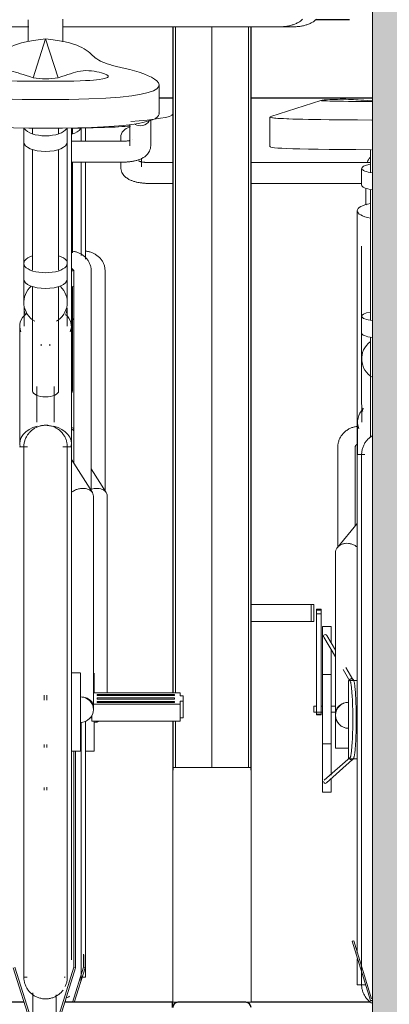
# Model space of a CAD drawing. Extents: x 50445 to 145605, y -10968 to 41989.
# Tile 199 of 256: x 96022 to 96447, y -1765 to -633. Entities that reach past the tile are written whole.
import ezdxf

# ---------------------------------------------------------------- set-up
doc = ezdxf.new("R2010")
doc.units = 0
doc.header["$LTSCALE"] = 414.30304
doc.header["$MEASUREMENT"] = 0
doc.linetypes.add('gestippeld_2_', pattern=[6.35, 3.175, -3.175])
doc.linetypes.add('hartlijn-fijn', pattern=[6, 4, -1, 0, -1])
for name, color, linetype, lineweight in [('A-EQPM', 6, 'CONTINUOUS', 18), ('A-GENM', 6, 'CONTINUOUS', 18), ('S-BEAM', 4, 'CONTINUOUS', 18), ('S-COLS', 6, 'CONTINUOUS', 18), ('S-COLS-HIDN', 5, 'gestippeld_2_', 18)]:
    doc.layers.add(name, color=color, linetype=linetype, lineweight=lineweight)

# ---------------------------------------------------------------- blocks, each defined once
blk = doc.blocks.new('42_KA leemstuc betonkolomafwerking - Type-V74-plotview doorsnede C C  -  1 op 100')
at = {"layer": 'A-GENM'}
h = blk.add_hatch(color=256, dxfattribs=at)
h.paths.add_polyline_path([(15248.7, -2480), (15802.7, -2480), (15802.7, -1463.7), (15783, -1462.6), (15779.8, -1461.4), (15766.3, -1452.9), (15764.4, -1450.6), (15763.6, -1444.9), (15762.8, -1434.1), (15763.2, -1407.8), (15766.3, -1402.8), (15771.7, -1399.9), (15777.9, -1399.9), (15783.3, -1402.8), (15786.4, -1407.8), (15786.8, -1410.7), (15786.8, -1439), (15794.8, -1439.8), (15802.7, -1439.8), (15802.7, -332.8), (15783, -331.7), (15779.8, -330.5), (15766.3, -322), (15764.4, -319.7), (15763.6, -314), (15762.8, -298.2), (15763.2, -276.9), (15766.3, -271.9), (15771.7, -268.9), (15777.9, -268.9), (15783.3, -271.9), (15786.4, -276.9), (15786.8, -279.8), (15786.8, -308.1), (15794.8, -308.9), (15802.7, -308.9), (15802.7, 530), (15248.7, 530), (15248.7, -2444.3)], flags=0)
h.paths.add_polyline_path([(15778.4, -1435.8), (15780.8, -1435.2), (15778.3, -1435.2)], flags=0)
h.paths.add_polyline_path([(15778.4, -304.9), (15780.8, -304.3), (15778.3, -304.3)], flags=0)
blk.add_line((15248.7, 530), (15248.7, -2480), dxfattribs=at)
blk = doc.blocks.new('97_KA_gestapelde fietsenstalling 8 fietsen 1600x1900 - Type-V118-plotview doorsnede C C  -  1 op 100')
at = {"layer": 'A-EQPM'}
for p, q in [((15142.6, -1308.1), (15158.5, -1308.1)), ((15189, -1392.8), (15131.6, -1411.4)), ((15130.6, -1412), (15130.6, -1446.1)), ((14903.5, -1431.2), (14903.5, -1424.7)), ((14913.5, -1440), (14913.5, -1424.6)), ((14918.5, -1440), (14918.5, -1424.5)), ((14918.5, -1440), (14918.5, -1424.5)), ((14959.1, -1435.2), (14959.1, -1440)), ((14983.1, -1469.4), (14983.1, -1459.3)), ((15246.1, -1449.5), (15246.1, -1475.7)), ((14903.5, -1568.2), (14903.5, -1463.7)), ((14913.5, -1571.1), (14913.5, -1463.7)), ((14918.5, -1575.3), (14918.5, -1463.7)), ((14959.1, -1463.7), (14959.1, -1469.4)), ((15019.1, -1464.3), (14991.1, -1464.3)), ((15246.1, -1464.3), (15108.9, -1464.3)), ((15236.1, -1471), (15236.1, -1490.4)), ((14991.1, -1488.3), (15019.1, -1488.3)), ((15108.9, -1488.3), (15236.1, -1488.3)), ((15246.1, -1495.1), (15246.1, -1645.3)), ((15241.6, -1511.9), (15241.1, -1513.1)), ((15231.1, -1519.8), (15231.1, -1622)), ((15236.1, -1560.5), (15236.1, -1641)), ((14903.5, -1588.1), (14903.5, -1586.3)), ((14941, -1841.9), (14941, -1588.9)), ((15231.1, -1589.3), (15231.1, -1800.1)), ((14903.5, -1727.1), (14903.5, -1606.8)), ((15236.1, -1641), (15236.1, -1660.4)), ((15236.1, -1660.4), (15236.1, -1690)), ((15246.1, -1665.1), (15246.1, -1780.6)), ((15236.1, -1690), (15236.1, -1741.9)), ((15236.1, -1734.4), (15236.1, -1741.9)), ((15236.4, -1747.8), (15236.4, -1763)), ((15231.4, -1763), (15231.4, -1800.1)), ((15208.6, -1791.8), (15208.6, -1906.7)), ((15228.6, -1882.2), (15228.6, -1791.8)), ((15239.8, -1800.1), (15231.1, -1800.1)), ((15231.1, -2104.9), (15231.1, -1800.1)), ((14942.4, -1843.9), (14925.1, -1816.4)), ((14943.5, -2074), (14943.5, -1847.8)), ((15231.1, -1879.2), (15208.5, -1906.8)), ((15206.1, -1913.3), (15206.1, -2097.8)), ((15108.9, -1972.4), (15177.9, -1972.4)), ((15177.9, -1972.4), (15181.1, -1972.4)), ((15177.9, -1992.1), (15177.9, -1972.4)), ((15181.1, -1972.4), (15181.1, -1992.1)), ((15189.5, -1977.7), (15184.3, -1977.7)), ((15184.3, -1978), (15184.3, -1977.7)), ((15184.3, -1977.7), (15184.3, -1979)), ((15184.3, -1978.5), (15184.3, -1978)), ((15184.3, -1979.3), (15184.3, -1978.5)), ((15189.5, -1978.5), (15184.3, -1978.5)), ((15184.3, -1979), (15189.5, -1979)), ((15184.3, -1983.3), (15184.3, -1979.3)), ((15189.5, -1979), (15189.5, -1977.7)), ((15189.5, -1977.7), (15189.5, -1978)), ((15189.5, -1978), (15189.5, -1978.5)), ((15189.5, -1978.5), (15189.5, -1979.3)), ((15189.5, -1979.3), (15189.5, -1983.3)), ((15177.9, -1992.1), (15108.9, -1992.1)), ((15181.1, -1992.1), (15177.9, -1992.1)), ((15184.3, -2098.5), (15184.3, -1983.3)), ((15189.5, -1983.3), (15184.3, -1983.3)), ((15189.5, -1983.3), (15189.5, -2098.5)), ((15201.1, -1997.7), (15191.1, -1997.7)), ((15191.1, -2092.9), (15191.1, -1997.7)), ((15201.1, -1997.7), (15201.1, -2016)), ((15192.6, -2010.1), (15206.1, -2032.8)), ((15206.1, -2025), (15196.1, -2008)), ((15201.1, -2024), (15201.1, -2092.9)), ((15214.7, -2047.3), (15222.7, -2060.8)), ((15226.1, -2058.8), (15218, -2045.1)), ((14928.5, -2051.3), (14928.5, -2073.9)), ((15201.1, -2052.9), (15191.1, -2052.9)), ((15231.1, -2059.9), (15221.1, -2059.9)), ((15221.1, -2104.9), (15221.1, -2059.9)), ((14943.5, -2074), (14943.5, -2066.8)), ((15184.3, -2089.5), (15181.1, -2089.5)), ((15181.1, -2092.9), (15181.1, -2089.5)), ((15181.1, -2096.3), (15181.1, -2092.9)), ((15191.1, -2089.5), (15189.5, -2089.5)), ((15191.1, -2188.2), (15191.1, -2092.9)), ((15206.1, -2089.5), (15201.1, -2089.5)), ((15201.1, -2092.9), (15201.1, -2168.7)), ((15181.1, -2096.3), (15191.1, -2096.3)), ((15184.3, -2098.5), (15184.3, -2099.3)), ((15184.3, -2099.3), (15184.3, -2098.5)), ((15189.5, -2098.5), (15184.3, -2098.5)), ((15184.3, -2099.3), (15189.5, -2099.3)), ((15189.5, -2098.5), (15189.5, -2099.3)), ((15189.5, -2099.3), (15189.5, -2098.5)), ((15201.1, -2096.3), (15206.1, -2096.3)), ((15206.1, -2137.9), (15206.1, -2097.9)), ((15221.1, -2149.9), (15221.1, -2104.9)), ((15231.1, -2373.4), (15231.1, -2104.9)), ((14918.5, -2106.6), (14918.5, -2159.6)), ((14928.5, -2106.5), (14928.5, -2141.2)), ((15191.1, -2132.9), (15201.1, -2132.9)), ((15206.1, -2137.9), (15221.1, -2137.9)), ((14918.5, -2141.2), (14928.5, -2141.2)), ((15223.1, -2147.9), (15193, -2174.7)), ((15195.7, -2177.7), (15225.7, -2150.9)), ((15221.1, -2149.9), (15231.1, -2149.9)), ((14918.5, -2159.6), (14918.5, -2401)), ((15201.1, -2172.9), (15201.1, -2188.2)), ((15191.1, -2188.2), (15201.1, -2188.2)), ((15227.1, -2359.1), (15225.2, -2359.6)), ((15225.2, -2359.6), (15246.1, -2428)), ((15247.6, -2426), (15227.1, -2359.1)), ((14916.2, -2374.8), (14916.2, -2389.6)), ((14918.1, -2375.2), (14918.1, -2390.2)), ((15231.1, -2409.7), (15231.1, -2380)), ((14916.2, -2389.6), (14903.5, -2430.2)), ((14905.6, -2430.2), (14918.1, -2390.2)), ((14918.1, -2390.2), (14916.2, -2389.6)), ((14914.7, -2401), (14918.5, -2401)), ((15231.1, -2409.7), (15240.5, -2409.7)), ((14895.7, -2427), (14895.7, -2430.2)), ((15246.1, -2428), (15248.7, -2428))]:
    blk.add_line(p, q, dxfattribs=at)
at = {"layer": 'A-EQPM', "flags": 128}
for points in [[(15184, -1299.6), (15183.2, -1300.3), (15182.4, -1301), (15181.5, -1301.7), (15180.6, -1302.3), (15179.7, -1302.8), (15178.8, -1303.3), (15177.9, -1303.8), (15177, -1304.3), (15176.1, -1304.7), (15175.1, -1305.1), (15174.1, -1305.5), (15173.2, -1305.8), (15172.2, -1306.1), (15171.2, -1306.4), (15170.2, -1306.7), (15169.2, -1307), (15168.2, -1307.2), (15167.1, -1307.4), (15166.1, -1307.6), (15165.1, -1307.7), (15164, -1307.8), (15163, -1307.9), (15161.9, -1308), (15160.9, -1308.1), (15159.8, -1308.1), (15158.8, -1308.1), (15158.5, -1308.1)], [(14959.1, -1469.4), (14959.2, -1471.1), (14959.5, -1472.7), (14959.9, -1474.2), (14960.5, -1475.6), (14961.2, -1476.9), (14961.9, -1478), (14962.7, -1479), (14963.5, -1479.9), (14964.3, -1480.7), (14965.1, -1481.4), (14966, -1482), (14966.8, -1482.6), (14967.6, -1483.1), (14968.4, -1483.6), (14969.2, -1484), (14970.1, -1484.4), (14970.9, -1484.8), (14971.7, -1485.1), (14972.5, -1485.4), (14973.4, -1485.7), (14974.2, -1486), (14975.1, -1486.2), (14976, -1486.5), (14976.8, -1486.7), (14977.7, -1486.9), (14978.6, -1487.1), (14979.5, -1487.3), (14980.4, -1487.4), (14981.3, -1487.6), (14982.3, -1487.7), (14983.2, -1487.8), (14984.1, -1487.9), (14985.1, -1488), (14986, -1488.1), (14987, -1488.1), (14988, -1488.2), (14988.9, -1488.2), (14989.9, -1488.3), (14990.8, -1488.3), (14991.1, -1488.3)], [(14979.9, -1462.5), (14979.9, -1462.5), (14980, -1462.6), (14980.1, -1462.6), (14980.3, -1462.7), (14980.5, -1462.8), (14980.8, -1462.9), (14981.1, -1463), (14981.4, -1463.1), (14981.8, -1463.2), (14982.2, -1463.3), (14982.6, -1463.4), (14983.1, -1463.5), (14983.5, -1463.6), (14984, -1463.7), (14984.6, -1463.8), (14985.1, -1463.9), (14985.7, -1463.9), (14986.2, -1464), (14986.8, -1464.1), (14987.4, -1464.1), (14988.1, -1464.2), (14988.7, -1464.2), (14989.3, -1464.2), (14989.9, -1464.3), (14990.6, -1464.3), (14991.1, -1464.3)], [(15241.1, -1494.6), (15241.1, -1495.7), (15241.1, -1496.8), (15241.1, -1497.9), (15241.1, -1499), (15241.1, -1500.2), (15241.1, -1501.3), (15241.1, -1502.5), (15241.1, -1503.6), (15241.1, -1504.8), (15241.1, -1506), (15241.1, -1507.1), (15241.1, -1508.3), (15241.1, -1509.4), (15241.1, -1510.6), (15241.1, -1511.7), (15241.1, -1512.8)], [(14913.5, -1568.9), (14913.5, -1568.4), (14913.5, -1568.4)], [(14941, -1588.9), (14941, -1587.9), (14940.9, -1586.9), (14940.8, -1585.9), (14940.6, -1585), (14940.4, -1584), (14940.2, -1583.1), (14939.9, -1582.1), (14939.6, -1581.2), (14939.2, -1580.3), (14938.8, -1579.4), (14938.3, -1578.6), (14937.9, -1577.7), (14937.3, -1576.9), (14936.8, -1576.1), (14936.2, -1575.4), (14935.6, -1574.6), (14934.9, -1573.9), (14934.3, -1573.2), (14933.6, -1572.6), (14932.8, -1572), (14932.1, -1571.4), (14931.3, -1570.8), (14930.6, -1570.3), (14929.7, -1569.8), (14928.9, -1569.3), (14928.1, -1568.8), (14927.2, -1568.4), (14926.4, -1568.1), (14925.5, -1567.7), (14924.6, -1567.4), (14923.7, -1567.1), (14922.8, -1566.9), (14921.9, -1566.6), (14920.9, -1566.5), (14920, -1566.3), (14919.1, -1566.2), (14918.1, -1566.1)], [(14902.4, -1770.6), (14903.2, -1771.2), (14904, -1771.8), (14904.8, -1772.4)], [(15230.7, -1767.8), (15229.7, -1767.9), (15228.7, -1768.1), (15227.8, -1768.3), (15226.8, -1768.5), (15225.9, -1768.8), (15225, -1769.1), (15224, -1769.5), (15223.1, -1769.8), (15222.3, -1770.3), (15221.4, -1770.7), (15220.5, -1771.2), (15219.7, -1771.7), (15218.9, -1772.3), (15218.1, -1772.8), (15217.3, -1773.5), (15216.6, -1774.1), (15215.9, -1774.8), (15215.2, -1775.5), (15214.5, -1776.2), (15213.9, -1776.9), (15213.3, -1777.7), (15212.7, -1778.5), (15212.2, -1779.4), (15211.7, -1780.2), (15211.2, -1781.1), (15210.8, -1782), (15210.4, -1782.9), (15210, -1783.8), (15209.7, -1784.7), (15209.4, -1785.7), (15209.2, -1786.6), (15209, -1787.6), (15208.8, -1788.6), (15208.7, -1789.6), (15208.6, -1790.6), (15208.6, -1791.5), (15208.6, -1791.8)], [(15228.6, -1791.8), (15228.6, -1791.7), (15228.6, -1791.5), (15228.6, -1791.4), (15228.7, -1791.2), (15228.7, -1791.1), (15228.7, -1790.9), (15228.8, -1790.8), (15228.8, -1790.7), (15228.9, -1790.5), (15228.9, -1790.4), (15229, -1790.2), (15229.1, -1790.1), (15229.1, -1789.9), (15229.2, -1789.8), (15229.3, -1789.7), (15229.4, -1789.5), (15229.5, -1789.4), (15229.7, -1789.3), (15229.8, -1789.1), (15229.9, -1789), (15230.1, -1788.9), (15230.2, -1788.8), (15230.4, -1788.6), (15230.5, -1788.5), (15230.7, -1788.4), (15230.9, -1788.3), (15231, -1788.2)], [(15236.1, -1800.1), (15236.1, -1799.1), (15236.2, -1798.1), (15236.3, -1797.1), (15236.4, -1796.1), (15236.6, -1795.1), (15236.8, -1794.2), (15237.1, -1793.2), (15237.4, -1792.2), (15237.7, -1791.3), (15238.1, -1790.4), (15238.5, -1789.4), (15238.9, -1788.6), (15239.4, -1787.7), (15239.9, -1786.8), (15240.5, -1786), (15241, -1785.2), (15241.7, -1784.4), (15242.3, -1783.6), (15243, -1782.9), (15243.7, -1782.2), (15244.4, -1781.5), (15245.2, -1780.8), (15246, -1780.2), (15246.8, -1779.6), (15247.6, -1779.1), (15248.4, -1778.5)], [(15236.1, -1806.8), (15236.1, -1804.5), (15236.1, -1802.7), (15236.1, -1801.4), (15236.1, -1800.5), (15236.1, -1800.1), (15236.1, -1800.1)], [(15236.1, -1800.1), (15236.1, -1800.3), (15236.1, -1801.1), (15236.1, -1802.3), (15236.1, -1804), (15236.1, -1806.2), (15236.1, -1808.8), (15236.1, -1812), (15236.1, -1815.6), (15236.1, -1819.6), (15236.1, -1824.2), (15236.1, -1829.1), (15236.1, -1834.5), (15236.1, -1840.4), (15236.1, -1846.7), (15236.1, -1853.3), (15236.1, -1860.4), (15236.1, -1867.9), (15236.1, -1875.7), (15236.1, -1884), (15236.1, -1892.5), (15236.1, -1901.5), (15236.1, -1910.7), (15236.1, -1920.2), (15236.1, -1930.1), (15236.1, -1940.2), (15236.1, -1950.6), (15236.1, -1961.2), (15236.1, -1972.1), (15236.1, -1983.2), (15236.1, -1994.5), (15236.1, -2005.9), (15236.1, -2017.5), (15236.1, -2029.3), (15236.1, -2041.1), (15236.1, -2053.1), (15236.1, -2065.1), (15236.1, -2077.3), (15236.1, -2089.4), (15236.1, -2101.6), (15236.1, -2104.9)], [(15236.1, -1800.5), (15236.1, -1800.1), (15236.1, -1800.1)], [(15224.4, -2151.4), (15225.4, -2151.1), (15226.1, -2150.6), (15226.5, -2150.1), (15226.8, -2149.7), (15227, -2149.2), (15227.1, -2148.7), (15227.3, -2148.2), (15227.4, -2147.6), (15227.6, -2146.9), (15227.7, -2146.2), (15227.9, -2145.4), (15228, -2144.6), (15228.1, -2143.7), (15228.2, -2142.8), (15228.4, -2141.8), (15228.5, -2140.7), (15228.6, -2139.6), (15228.7, -2138.4), (15228.8, -2137.2), (15228.9, -2135.9), (15229, -2134.6), (15229.1, -2133.3), (15229.2, -2131.8), (15229.3, -2130.4), (15229.4, -2128.9), (15229.4, -2127.4), (15229.5, -2125.8), (15229.6, -2124.2), (15229.6, -2122.5), (15229.7, -2120.9), (15229.7, -2119.2), (15229.8, -2117.5), (15229.8, -2115.7), (15229.8, -2114), (15229.9, -2112.2), (15229.9, -2110.4), (15229.9, -2108.7), (15229.9, -2106.9), (15229.9, -2105.1), (15229.9, -2103.3), (15229.9, -2101.5), (15229.9, -2099.7), (15229.9, -2097.9), (15229.8, -2096.1), (15229.8, -2094.4), (15229.8, -2092.6), (15229.7, -2090.9), (15229.7, -2089.2), (15229.6, -2087.5), (15229.6, -2085.9), (15229.5, -2084.2), (15229.5, -2082.7), (15229.4, -2081.1), (15229.3, -2079.6), (15229.2, -2078.1), (15229.1, -2076.7), (15229.1, -2075.3), (15229, -2073.9), (15228.9, -2072.6), (15228.8, -2071.4), (15228.7, -2070.2), (15228.5, -2069), (15228.4, -2067.9), (15228.3, -2066.9), (15228.2, -2065.9), (15228.1, -2065), (15227.9, -2064.2), (15227.8, -2063.4), (15227.7, -2062.6), (15227.5, -2061.9), (15227.4, -2061.3), (15227.2, -2060.7), (15227.1, -2060.2), (15226.9, -2059.7), (15226.6, -2059.3), (15226.3, -2058.8), (15225.8, -2058.3), (15225, -2057.9), (15224.5, -2057.8)], [(15223.1, -2061.2), (15223.2, -2061.3), (15223.3, -2061.5), (15223.4, -2061.8), (15223.5, -2062.2), (15223.6, -2062.7), (15223.7, -2063.2), (15223.8, -2063.9), (15224, -2064.6), (15224.1, -2065.4), (15224.2, -2066.2), (15224.3, -2067.1), (15224.4, -2068.1), (15224.5, -2069.1), (15224.6, -2070.2), (15224.7, -2071.4), (15224.9, -2072.6), (15224.9, -2073.9), (15225, -2075.2), (15225.1, -2076.5), (15225.2, -2077.9), (15225.3, -2079.4), (15225.4, -2080.9), (15225.4, -2082.4), (15225.5, -2084), (15225.6, -2085.6), (15225.6, -2087.2), (15225.7, -2088.9), (15225.7, -2090.5), (15225.8, -2092.2), (15225.8, -2094), (15225.8, -2095.7), (15225.9, -2097.5), (15225.9, -2099.2), (15225.9, -2101), (15225.9, -2102.8), (15225.9, -2104.6), (15225.9, -2106.4), (15225.9, -2108.1), (15225.9, -2109.9), (15225.9, -2111.7), (15225.8, -2113.4), (15225.8, -2115.2), (15225.8, -2116.9), (15225.7, -2118.6), (15225.7, -2120.3), (15225.6, -2122), (15225.6, -2123.6), (15225.5, -2125.2), (15225.4, -2126.8), (15225.4, -2128.3), (15225.3, -2129.8), (15225.2, -2131.2), (15225.1, -2132.6), (15225, -2134), (15224.9, -2135.3), (15224.9, -2136.6), (15224.7, -2137.8), (15224.6, -2138.9), (15224.5, -2140), (15224.4, -2141.1), (15224.3, -2142), (15224.2, -2143), (15224.1, -2143.8), (15224, -2144.6), (15223.8, -2145.3), (15223.7, -2145.9), (15223.6, -2146.5), (15223.5, -2147), (15223.4, -2147.4), (15223.3, -2147.7), (15223.2, -2147.9), (15223.1, -2148)], [(15236.1, -2104.9), (15236.1, -2117.1), (15236.1, -2129.3), (15236.1, -2141.4), (15236.1, -2153.5), (15236.1, -2165.5), (15236.1, -2177.4), (15236.1, -2189.1), (15236.1, -2200.8), (15236.1, -2212.3), (15236.1, -2223.6), (15236.1, -2234.7), (15236.1, -2245.7), (15236.1, -2256.4), (15236.1, -2266.8), (15236.1, -2277), (15236.1, -2286.9), (15236.1, -2296.6), (15236.1, -2305.9), (15236.1, -2314.9), (15236.1, -2323.6), (15236.1, -2331.9), (15236.1, -2339.8), (15236.1, -2347.4), (15236.1, -2354.6), (15236.1, -2361.4), (15236.1, -2367.8), (15236.1, -2373.7), (15236.1, -2379.3), (15236.1, -2384.4), (15236.1, -2389), (15236.1, -2393.2), (15236.1, -2396.9), (15236.1, -2400.2), (15236.1, -2403), (15236.1, -2405.3), (15236.1, -2407.1), (15236.1, -2408.5), (15236.1, -2409.3), (15236.1, -2409.7), (15236.1, -2409.7)], [(14913.5, -2159.6), (14913.5, -2147.6), (14913.5, -2135.6), (14913.5, -2123.4), (14913.5, -2111.3), (14913.5, -2107.9)], [(14913.5, -2401), (14913.5, -2400.8), (14913.5, -2400.1), (14913.5, -2398.8), (14913.5, -2397.1), (14913.5, -2395), (14913.5, -2392.3), (14913.5, -2389.2), (14913.5, -2385.6), (14913.5, -2381.5), (14913.5, -2377), (14913.5, -2372), (14913.5, -2366.6), (14913.5, -2360.7), (14913.5, -2354.5), (14913.5, -2347.8), (14913.5, -2340.7), (14913.5, -2333.2), (14913.5, -2325.4), (14913.5, -2317.2), (14913.5, -2308.6), (14913.5, -2299.7), (14913.5, -2290.4), (14913.5, -2280.9), (14913.5, -2271), (14913.5, -2260.9), (14913.5, -2250.5), (14913.5, -2239.9), (14913.5, -2229), (14913.5, -2217.9), (14913.5, -2206.7), (14913.5, -2195.2), (14913.5, -2183.6), (14913.5, -2171.9), (14913.5, -2160), (14913.5, -2159.6)], [(14913.5, -2399.5), (14913.5, -2400.5), (14913.5, -2401), (14913.5, -2401)], [(14913.5, -2401), (14913.5, -2402), (14913.4, -2403), (14913.3, -2404), (14913.2, -2405), (14913, -2406), (14912.8, -2407)], [(15236.1, -2409.7), (15236.1, -2409.5), (15236.1, -2408.7), (15236.1, -2407.5), (15236.1, -2405.8), (15236.1, -2403.6)], [(15236.1, -2409.3), (15236.1, -2409.7), (15236.1, -2409.7)], [(15248.9, -2431.5), (15248.1, -2431), (15247.2, -2430.5), (15246.4, -2429.9), (15245.6, -2429.3), (15244.8, -2428.7), (15244.1, -2428), (15243.4, -2427.3), (15242.7, -2426.6), (15242, -2425.8), (15241.4, -2425.1), (15240.8, -2424.3), (15240.2, -2423.4), (15239.7, -2422.6), (15239.2, -2421.7), (15238.7, -2420.8), (15238.3, -2419.9), (15237.9, -2419), (15237.5, -2418.1), (15237.2, -2417.1), (15237, -2416.2), (15236.7, -2415.2), (15236.5, -2414.2), (15236.4, -2413.2), (15236.2, -2412.2), (15236.1, -2411.2), (15236.1, -2410.2), (15236.1, -2409.7)], [(15247.2, -2430.5), (15246.4, -2429.9), (15245.6, -2429.3), (15244.8, -2428.7), (15244.1, -2428), (15243.4, -2427.3), (15242.7, -2426.6), (15242, -2425.8), (15241.4, -2425.1), (15240.8, -2424.3), (15240.2, -2423.4), (15239.7, -2422.6), (15239.2, -2421.7), (15238.7, -2420.8), (15238.3, -2419.9), (15237.9, -2419), (15237.5, -2418.1), (15237.2, -2417.1), (15237, -2416.2), (15236.7, -2415.2), (15236.5, -2414.2), (15236.4, -2413.2), (15236.2, -2412.2), (15236.1, -2411.2)], [(14900.3, -2423.1), (14899.4, -2423.5), (14898.5, -2424), (14897.6, -2424.3), (14896.6, -2424.7)]]:
    blk.add_lwpolyline(points, dxfattribs=at)
at = {"layer": 'A-EQPM'}
for centre, radius, start, end in [((14888.5, -1625.1), 25, 304.7309, 311.9735), ((15221.1, -2099.9), 15, 90, 180), ((15221.1, -2099.9), 15, 180, 270)]:
    blk.add_arc(centre, radius, start, end, dxfattribs=at)
for centre, major_axis, ratio, start_param, end_param in [((14888.5, -1422.7), (25, 0), 0.434214, 5.318558, 6.021386), ((14971.1, -1435.2), (12, 0), 0.939693, 1.703174, 3.141593), ((15261.1, -1470.6), (20, 0), 0.931915, 2.426856, 2.797325), ((15261.1, -1471), (25, 0), 0.237436, 2.220803, 4.18879), ((15261.1, -1490.4), (25, 0), 0.237436, 3.141593, 4.18879), ((15261.1, -1519.8), (30, 0), 0.320127, 2.094395, 4.18879), ((14888.5, -1580.2), (25, 0), 0.434214, 5.318558, 5.432434), ((14888.5, -1598.3), (25, 0), 0.434214, 5.318558, 5.444966), ((15261.1, -1641), (25, 0), 0.237436, 2.219192, 4.18879), ((15261.1, -1660.4), (25, 0), 0.237436, 3.141593, 4.18879), ((15261.1, -1690), (25, 0), 0.978148, 2.220803, 4.18879), ((14888.5, -1727.1), (15, 0), 0.442871, 5.998049, 6.283185), ((15261.1, -1763), (29.7, 0), 0.838671, 2.452801, 3.455752), ((15261.1, -1747.8), (24.7, 0), 0.838671, 3.05396, 3.278335), ((14888.5, -1787.4), (29.7, 0), 0.707107, 0.9589, 1.061307), ((15194.3, -2009), (1.72, 1.02), 0.988284, 1.030886, 2.863482), ((15194.3, -2009), (1.72, 1.02), 0.988284, 6.266874, 7.314071), ((15221.1, -2097.8), (15, 0), 0.848048, 2.094395, 3.141593), ((15221.1, -2097.8), (15, 0), 0.848048, 1.653289, 2.063528), ((14928.5, -2093.4), (15, 0), 0.978148, 4.712389, 5.171754), ((15224.4, -2149.4), (0, 2), 0.996917, 1.832596, 2.879793), ((15224.4, -2149.4), (0, 2), 0.996917, 3.665191, 4.45059), ((15194.3, -2176.2), (-1.33, 1.49), 0.994489, 0.84558, 2.416376), ((15194.3, -2176.2), (-1.33, 1.49), 0.994489, 2.416376, 2.939975), ((15194.3, -2176.2), (-1.33, 1.49), 0.994489, 3.141593, 3.201774)]:
    blk.add_ellipse(centre, major_axis=major_axis, ratio=ratio, start_param=start_param, end_param=end_param, dxfattribs=at)
for points, knots in [([(15246.6, -1393.2), (15234.8, -1392.6), (15222, -1391.1), (15195.1, -1392), (15185.6, -1393), (15197.3, -1393.7), (15217.5, -1394), (15248, -1394)], [0, 0, 0, 0, 0.0854061, 0.1773603, 0.2542553, 0.3207509, 0.3957861, 0.3957861, 0.3957861, 0.3957861]), ([(15237.3, -1750.1), (15237.2, -1749.7), (15236.8, -1748.1), (15236.2, -1745.4), (15236.1, -1743.1), (15236.1, -1741.9)], [0.40033552, 0.40033552, 0.40033552, 0.40033552, 0.41666667, 0.45833333, 0.5, 0.5, 0.5, 0.5]), ([(14943.5, -1847.8), (14943.5, -1845.9), (14942.1, -1842.4), (14937.3, -1839.6), (14932.4, -1838.9), (14928.7, -1839.1), (14926.2, -1839.6), (14925.1, -1840)], [0, 0, 0, 0, 0.1666667, 0.3333333, 0.4166667, 0.5, 0.5722726, 0.5722726, 0.5722726, 0.5722726]), ([(15231.2, -1906.7), (15230.4, -1906), (15228.5, -1904.6), (15225, -1903), (15221.1, -1902.1), (15217.2, -1902.1), (15213.5, -1903), (15210.4, -1904.7), (15208, -1907.1), (15206.4, -1910), (15206.1, -1912.2), (15206.1, -1913.3)], [0.2662718, 0.2662718, 0.2662718, 0.2662718, 0.3333333, 0.4166667, 0.5, 0.5833333, 0.6666667, 0.75, 0.8333333, 0.9166667, 1, 1, 1, 1]), ([(15206.8, -2104.6), (15207.2, -2105.6), (15208.1, -2107.7), (15209.6, -2109.6), (15210.5, -2110.5)], [0.1006356, 0.1006356, 0.1006356, 0.1006356, 0.1666667, 0.25, 0.25, 0.25, 0.25])]:
    blk.add_open_spline(points, degree=3, knots=knots, dxfattribs=at)
for points in [[(15248.7, -1393.3), (15248, -1393.3), (15247.3, -1393.2), (15246.6, -1393.2)], [(15019, -1408.5), (15018.7, -1412.4), (14997.2, -1414.9), (14970.8, -1417.1)], [(15131.2, -1411.6), (15126.8, -1413.3), (15153.2, -1415.1), (15248.5, -1415.4)], [(15247.6, -1415.4), (15146.4, -1415.2), (15127, -1413.3), (15131.4, -1411.6)], [(14970.2, -1422.3), (14953.6, -1423.7), (14930, -1424.4), (14903, -1424.7)], [(15247.6, -1449.5), (15146.4, -1449.3), (15127, -1447.4), (15131.4, -1445.7)], [(15222.4, -2060.1), (15222.4, -2059.9), (15222.4, -2059.4), (15222.6, -2058.8), (15223.1, -2058.2), (15223.7, -2057.9), (15224.2, -2057.8), (15224.4, -2057.8)], [(15224.4, -2057.8), (15224.6, -2057.8), (15225.1, -2057.9), (15225.7, -2058.2), (15226.2, -2058.8), (15226.4, -2059.4), (15226.4, -2059.9), (15226.4, -2060.1)], [(15215.4, -2086), (15215, -2086.2), (15214.6, -2086.4), (15214.2, -2086.6)], [(15213.6, -2112.9), (15214.7, -2113.5), (15217.2, -2114.6), (15219.8, -2114.9), (15221.1, -2114.9)]]:
    blk.add_open_spline(points, degree=3, dxfattribs=at)
at = {"layer": 'S-BEAM', "lineweight": 25}
for p, q in [((15222.2, -1300), (15183.4, -1300)), ((15108.9, -1390), (15248.7, -1390)), ((15247.1, -2430), (15108.9, -2430))]:
    blk.add_line(p, q, dxfattribs=at)
blk = doc.blocks.new('97_KA_gestapelde fietsenstalling 16 fietsen 1600x2900 - Type-V122-plotview doorsnede C C  -  1 op 100')
at = {"layer": 'A-EQPM'}
for p, q in [((14602.6, -1308.1), (14853.2, -1308.1)), ((14892, -1308.1), (15142.6, -1308.1)), ((14872.6, -1321.9), (14858.2, -1366.7)), ((14887.1, -1366.7), (14872.6, -1321.9)), ((14859.5, -1370.7), (14885.7, -1370.7)), ((15003.1, -1408.2), (15003.1, -1375.3)), ((14847.6, -1424.6), (14847.6, -1440.7)), ((14857.6, -1424.9), (14857.6, -1431.2)), ((14887.6, -1431.2), (14887.6, -1424.9)), ((14897.6, -1440.7), (14897.6, -1424.6)), ((14902.6, -1452.3), (14902.6, -1424.5)), ((14902.6, -1791.4), (14902.6, -1424.5)), ((14969.5, -1420.6), (14969.5, -1444.9)), ((14993.5, -1444.9), (14993.5, -1415.5)), ((14847.6, -1440.7), (14847.6, -1580.2)), ((14857.6, -1449.3), (14857.6, -1588.1)), ((14887.6, -1588.1), (14887.6, -1449.3)), ((14897.6, -1580.2), (14897.6, -1440.7)), ((14961.5, -1439.8), (14902.6, -1439.8)), ((14972.7, -1438.1), (14972.6, -1438.1)), ((14902.6, -1463.8), (14961.5, -1463.8)), ((14847.6, -1568.6), (14847.6, -1568.4)), ((14847.6, -1580.2), (14847.6, -1598.3)), ((14897.6, -1598.3), (14897.6, -1580.2)), ((14905.1, -1588.9), (14905.1, -1810)), ((14925.1, -1841.9), (14925.1, -1588.9)), ((14847.6, -1598.3), (14847.6, -1625.1)), ((14857.6, -1606.8), (14857.6, -1727.1)), ((14887.6, -1727.1), (14887.6, -1606.8)), ((14897.6, -1625.1), (14897.6, -1598.3)), ((14848, -1632.6), (14848, -1652.3)), ((14897.3, -1652.3), (14897.3, -1632.6)), ((14843, -1652.3), (14843, -1787.4)), ((14902.3, -1787.4), (14902.3, -1652.3)), ((14867.6, -1673.2), (14867.6, -1675)), ((14877.6, -1675), (14877.6, -1673.2)), ((14862.6, -1721.7), (14862.6, -1762.9)), ((14882.6, -1762.9), (14882.6, -1721.7)), ((14848.5, -1791.4), (14842.6, -1791.4)), ((14851.8, -1791.4), (14848.6, -1791.4)), ((14902.6, -1791.4), (14892.6, -1791.4)), ((14902.6, -1791.4), (14902.6, -2159.6)), ((14926.5, -1843.9), (14902.6, -1805.8)), ((14927.6, -2089.6), (14927.6, -1847.8)), ((14912.6, -2051.2), (14902.6, -2051.2)), ((14912.6, -2051.3), (14912.6, -2105.6)), ((14927.6, -2093.4), (14927.6, -2066.8)), ((14871.1, -2076.8), (14871.1, -2082.7)), ((14874.1, -2082.7), (14874.1, -2076.8)), ((15027.4, -2074), (14927.6, -2074)), ((14932.1, -2076.6), (14932.1, -2076)), ((14932.1, -2076), (15021, -2076)), ((14932.1, -2077.3), (14932.1, -2076)), ((14932.1, -2077.3), (14932.1, -2076.6)), ((15021, -2077.3), (14932.1, -2077.3)), ((14932.1, -2080.6), (14932.1, -2079.9)), ((14932.1, -2079.9), (15021, -2079.9)), ((14932.1, -2081.3), (14932.1, -2080.6)), ((15021, -2081.3), (14932.1, -2081.3)), ((15021, -2076), (15021, -2076.6)), ((15021, -2076), (15021, -2077.3)), ((15021, -2076.6), (15021, -2077.3)), ((15021, -2079.9), (15021, -2080.6)), ((15021, -2080.6), (15021, -2081.3)), ((15027.4, -2077.5), (15027.4, -2074)), ((15030.7, -2077.5), (15027.4, -2077.5)), ((15030.7, -2080.6), (15030.7, -2077.5)), ((15030.7, -2083.8), (15030.7, -2080.6)), ((14927.6, -2087.2), (15027.4, -2087.2)), ((14932.1, -2084.6), (14932.1, -2083.9)), ((14932.1, -2083.9), (15021, -2083.9)), ((14932.1, -2083.9), (14932.1, -2085.2)), ((14932.1, -2085.2), (14932.1, -2084.6)), ((15021, -2085.2), (14932.1, -2085.2)), ((15021, -2083.9), (15021, -2084.6)), ((15021, -2083.9), (15021, -2085.2)), ((15021, -2084.6), (15021, -2085.2)), ((15027.4, -2087.2), (15027.4, -2083.8)), ((15027.4, -2083.8), (15030.7, -2083.8)), ((15027.4, -2106.5), (15027.4, -2087.2)), ((15030.7, -2103), (15030.7, -2083.8)), ((14912.6, -2105.6), (14912.6, -2141.2)), ((14925.8, -2103), (14924.5, -2103)), ((14925.8, -2106.5), (14925.8, -2099.9)), ((15030.7, -2103), (15027.4, -2103)), ((15027.4, -2106.5), (14925.8, -2106.5)), ((14871.1, -2133.7), (14871.1, -2137)), ((14874.1, -2137), (14874.1, -2133.5)), ((14902.6, -2141.2), (14912.6, -2141.2)), ((14905.3, -2141.2), (14905.3, -2389.6)), ((14907.2, -2141.2), (14907.2, -2390.2)), ((14902.6, -2159.6), (14902.6, -2381.3)), ((15018.9, -2430), (15018.9, -2160)), ((15108.9, -2160), (15018.9, -2160)), ((15108.9, -2160), (15108.9, -2430)), ((14847.6, -2177.7), (14847.6, -2178)), ((14871.1, -2182.9), (14871.1, -2185.9)), ((14874.1, -2185.9), (14874.1, -2182.7)), ((14835.4, -2390.2), (14856.3, -2457.1)), ((14857.8, -2455.1), (14837.3, -2389.6)), ((14905.3, -2389.6), (14884.9, -2455.1)), ((14886.3, -2457.1), (14907.2, -2390.2)), ((14907.2, -2390.2), (14905.3, -2389.6)), ((14847.3, -2401), (14851.5, -2401)), ((14893.9, -2401), (14895.3, -2401)), ((14857.8, -2419.1), (14857.8, -2455.1)), ((14884.9, -2421.4), (14884.9, -2455.1)), ((15018.9, -2430), (15024.9, -2430)), ((15102.9, -2430), (15108.9, -2430))]:
    blk.add_line(p, q, dxfattribs=at)
at = {"layer": 'A-EQPM', "flags": 128}
for points in [[(15168.1, -1299.6), (15167.3, -1300.3), (15166.5, -1301), (15165.6, -1301.7), (15164.8, -1302.3), (15163.9, -1302.8), (15163, -1303.3), (15162.1, -1303.8), (15161.1, -1304.3), (15160.2, -1304.7), (15159.2, -1305.1), (15158.3, -1305.5), (15157.3, -1305.8), (15156.3, -1306.1), (15155.3, -1306.4), (15154.3, -1306.7), (15153.3, -1307), (15152.3, -1307.2), (15151.3, -1307.4), (15150.2, -1307.6), (15149.2, -1307.7), (15148.2, -1307.8), (15147.1, -1307.9), (15146.1, -1308), (15145, -1308.1), (15144, -1308.1), (15142.9, -1308.1), (15142.6, -1308.1)], [(14852.6, -1300), (14852.6, -1300.7), (14852.6, -1301.6), (14852.6, -1302.4), (14852.6, -1303.3), (14852.6, -1304.2), (14852.6, -1305.1), (14852.6, -1306.1), (14852.6, -1307), (14852.6, -1308.1), (14852.6, -1309.1), (14852.6, -1310.1), (14852.6, -1311.2), (14852.6, -1312.3), (14852.6, -1313.4), (14852.6, -1314.5), (14852.6, -1315.6), (14852.6, -1316.8), (14852.6, -1317.9), (14852.6, -1319.1), (14852.6, -1320.2), (14852.6, -1321.4), (14852.6, -1322.5), (14852.6, -1323.7), (14852.6, -1324.9)], [(14892.6, -1325.3), (14892.6, -1324.2), (14892.6, -1323), (14892.6, -1321.9), (14892.6, -1320.7), (14892.6, -1319.6), (14892.6, -1318.4), (14892.6, -1317.3), (14892.6, -1316.1), (14892.6, -1315), (14892.6, -1313.9), (14892.6, -1312.8), (14892.6, -1311.7), (14892.6, -1310.6), (14892.6, -1309.5), (14892.6, -1308.5), (14892.6, -1307.5), (14892.6, -1306.5), (14892.6, -1305.5), (14892.6, -1304.6), (14892.6, -1303.6), (14892.6, -1302.8), (14892.6, -1301.9), (14892.6, -1301.1), (14892.6, -1300.3), (14892.6, -1299.5)], [(14969.6, -1439), (14969.1, -1439.1), (14968.6, -1439.2), (14968.1, -1439.3), (14967.5, -1439.4), (14967, -1439.5), (14966.4, -1439.5), (14965.8, -1439.6), (14965.2, -1439.6), (14964.6, -1439.7), (14964, -1439.7), (14963.3, -1439.8), (14962.7, -1439.8), (14962.1, -1439.8), (14961.5, -1439.8)], [(14993.5, -1444.9), (14993.4, -1446.6), (14993.2, -1448.2), (14992.7, -1449.8), (14992.1, -1451.2), (14991.5, -1452.4), (14990.7, -1453.6), (14989.9, -1454.6), (14989.1, -1455.5), (14988.3, -1456.2), (14987.5, -1456.9), (14986.7, -1457.6), (14985.9, -1458.1), (14985, -1458.6), (14984.2, -1459.1), (14983.4, -1459.5), (14982.6, -1459.9), (14981.8, -1460.3), (14980.9, -1460.6), (14980.1, -1461), (14979.2, -1461.2), (14978.4, -1461.5), (14977.5, -1461.8), (14976.7, -1462), (14975.8, -1462.2), (14974.9, -1462.4), (14974, -1462.6), (14973.1, -1462.8), (14972.2, -1462.9), (14971.3, -1463.1), (14970.4, -1463.2), (14969.4, -1463.3), (14968.5, -1463.4), (14967.5, -1463.5), (14966.6, -1463.6), (14965.6, -1463.7), (14964.7, -1463.7), (14963.7, -1463.8), (14962.8, -1463.8), (14961.8, -1463.8), (14961.5, -1463.8)], [(14897.6, -1568.9), (14897.6, -1568.4), (14897.6, -1568.4)], [(14925.1, -1588.9), (14925.1, -1587.9), (14925, -1586.9), (14924.9, -1585.9), (14924.8, -1585), (14924.6, -1584), (14924.3, -1583.1), (14924, -1582.1), (14923.7, -1581.2), (14923.3, -1580.3), (14922.9, -1579.4), (14922.5, -1578.6), (14922, -1577.7), (14921.5, -1576.9), (14920.9, -1576.1), (14920.3, -1575.4), (14919.7, -1574.6), (14919.1, -1573.9), (14918.4, -1573.2), (14917.7, -1572.6), (14917, -1572), (14916.2, -1571.4), (14915.5, -1570.8), (14914.7, -1570.3), (14913.9, -1569.8), (14913.1, -1569.3), (14912.2, -1568.8), (14911.4, -1568.4), (14910.5, -1568.1), (14909.6, -1567.7), (14908.7, -1567.4), (14907.8, -1567.1), (14906.9, -1566.9), (14906, -1566.6), (14905.1, -1566.5), (14904.1, -1566.3), (14903.2, -1566.2), (14902.3, -1566.1)], [(14902.6, -1586.4), (14902.8, -1586.5), (14903, -1586.6), (14903.2, -1586.7), (14903.4, -1586.8), (14903.5, -1586.9), (14903.7, -1587), (14903.9, -1587.1), (14904, -1587.2), (14904.2, -1587.3), (14904.3, -1587.4), (14904.4, -1587.5), (14904.5, -1587.6), (14904.6, -1587.7), (14904.7, -1587.8), (14904.8, -1587.9), (14904.8, -1588), (14904.9, -1588.1), (14904.9, -1588.2), (14905, -1588.3), (14905, -1588.3), (14905, -1588.4), (14905.1, -1588.5), (14905.1, -1588.5), (14905.1, -1588.6), (14905.1, -1588.7), (14905.1, -1588.7), (14905.1, -1588.8), (14905.1, -1588.8), (14905.1, -1588.9), (14905.1, -1588.9)], [(14847.6, -1791.4), (14847.7, -1790.4), (14847.7, -1789.4), (14847.8, -1788.4), (14848, -1787.4), (14848.1, -1786.5), (14848.3, -1785.5), (14848.6, -1784.5), (14848.9, -1783.6), (14849.2, -1782.6), (14849.6, -1781.7), (14850, -1780.8), (14850.5, -1779.9), (14850.9, -1779), (14851.5, -1778.1), (14852, -1777.3), (14852.6, -1776.5), (14853.2, -1775.7), (14853.8, -1774.9), (14854.5, -1774.2), (14855.2, -1773.5), (14855.9, -1772.8), (14856.7, -1772.1), (14857.5, -1771.5), (14858.3, -1770.9), (14859.1, -1770.4), (14860, -1769.9), (14860.8, -1769.4), (14861.7, -1768.9), (14862.6, -1768.5), (14863.6, -1768.1), (14864.5, -1767.8), (14865.5, -1767.5), (14866.4, -1767.2), (14867.4, -1767), (14868.4, -1766.8), (14869.4, -1766.6), (14870.4, -1766.5), (14871.4, -1766.4), (14872.4, -1766.4), (14873.4, -1766.4), (14874.4, -1766.5), (14875.4, -1766.6), (14876.3, -1766.7), (14877.3, -1766.9), (14878.3, -1767.1), (14879.3, -1767.3), (14880.2, -1767.6), (14881.2, -1767.9), (14882.1, -1768.3), (14883, -1768.7), (14883.9, -1769.1), (14884.8, -1769.6), (14885.7, -1770.1), (14886.5, -1770.6), (14887.3, -1771.2), (14888.1, -1771.8), (14888.9, -1772.4), (14889.7, -1773.1), (14890.4, -1773.8), (14891.1, -1774.5), (14891.7, -1775.3), (14892.4, -1776.1), (14893, -1776.9), (14893.5, -1777.7), (14894.1, -1778.5), (14894.6, -1779.4), (14895, -1780.3), (14895.4, -1781.2), (14895.8, -1782.1), (14896.2, -1783), (14896.5, -1784), (14896.8, -1785), (14897, -1785.9), (14897.2, -1786.9), (14897.4, -1787.9), (14897.5, -1788.9), (14897.6, -1789.9), (14897.6, -1790.9), (14897.6, -1791.4)], [(14847.6, -1797.6), (14847.6, -1795.4), (14847.6, -1793.7), (14847.6, -1792.4), (14847.6, -1791.7), (14847.6, -1791.4)], [(14847.6, -1791.4), (14847.6, -1791.7), (14847.6, -1792.4), (14847.6, -1793.6), (14847.6, -1795.3), (14847.6, -1797.5), (14847.6, -1800.2), (14847.6, -1803.3), (14847.6, -1806.9), (14847.6, -1811), (14847.6, -1815.5), (14847.6, -1820.4), (14847.6, -1825.9), (14847.6, -1831.7), (14847.6, -1838), (14847.6, -1844.7), (14847.6, -1851.7), (14847.6, -1859.2), (14847.6, -1867.1), (14847.6, -1875.3), (14847.6, -1883.9), (14847.6, -1892.8), (14847.6, -1902), (14847.6, -1911.6), (14847.6, -1921.4), (14847.6, -1931.5), (14847.6, -1941.9), (14847.6, -1952.6), (14847.6, -1963.4), (14847.6, -1974.5), (14847.6, -1985.8), (14847.6, -1997.2), (14847.6, -2008.8), (14847.6, -2020.6), (14847.6, -2032.4), (14847.6, -2044.4), (14847.6, -2056.5), (14847.6, -2068.6), (14847.6, -2080.7), (14847.6, -2092.9), (14847.6, -2105.1), (14847.6, -2117.3), (14847.6, -2129.4), (14847.6, -2141.5), (14847.6, -2153.6), (14847.6, -2159.6)], [(14897.6, -2159.6), (14897.6, -2147.6), (14897.6, -2135.6), (14897.6, -2123.4), (14897.6, -2111.3), (14897.6, -2099.1), (14897.6, -2086.9), (14897.6, -2074.7), (14897.6, -2062.6), (14897.6, -2050.5), (14897.6, -2038.5), (14897.6, -2026.6), (14897.6, -2014.8), (14897.6, -2003.1), (14897.6, -1991.5), (14897.6, -1980.2), (14897.6, -1969), (14897.6, -1958), (14897.6, -1947.3), (14897.6, -1936.8), (14897.6, -1926.5), (14897.6, -1916.5), (14897.6, -1906.8), (14897.6, -1897.4), (14897.6, -1888.3), (14897.6, -1879.6), (14897.6, -1871.2), (14897.6, -1863.1), (14897.6, -1855.5), (14897.6, -1848.2), (14897.6, -1841.3), (14897.6, -1834.8), (14897.6, -1828.8), (14897.6, -1823.1), (14897.6, -1817.9), (14897.6, -1813.2), (14897.6, -1808.9), (14897.6, -1805.1), (14897.6, -1801.7), (14897.6, -1798.8), (14897.6, -1796.4), (14897.6, -1794.4), (14897.6, -1792.9), (14897.6, -1792), (14897.6, -1791.5), (14897.6, -1791.4)], [(14897.6, -1791.4), (14897.6, -1791.7), (14897.6, -1792.4), (14897.6, -1793.6), (14897.6, -1795.3), (14897.6, -1797.5)], [(14847.6, -2159.6), (14847.6, -2171.5), (14847.6, -2183.2), (14847.6, -2194.8), (14847.6, -2206.3), (14847.6, -2217.6), (14847.6, -2228.7), (14847.6, -2239.5), (14847.6, -2250.2), (14847.6, -2260.6), (14847.6, -2270.7), (14847.6, -2280.6), (14847.6, -2290.1), (14847.6, -2299.4), (14847.6, -2308.3), (14847.6, -2316.9), (14847.6, -2325.1), (14847.6, -2333), (14847.6, -2340.5), (14847.6, -2347.6), (14847.6, -2354.3), (14847.6, -2360.5), (14847.6, -2366.4), (14847.6, -2371.8), (14847.6, -2376.8), (14847.6, -2381.3), (14847.6, -2385.4), (14847.6, -2389), (14847.6, -2392.2), (14847.6, -2394.9), (14847.6, -2397.1), (14847.6, -2398.8), (14847.6, -2400), (14847.6, -2400.8), (14847.6, -2401)], [(14897.6, -2401), (14897.6, -2400.8), (14897.6, -2400.1), (14897.6, -2398.8), (14897.6, -2397.1), (14897.6, -2395), (14897.6, -2392.3), (14897.6, -2389.2), (14897.6, -2385.6), (14897.6, -2381.5), (14897.6, -2377), (14897.6, -2372), (14897.6, -2366.6), (14897.6, -2360.7), (14897.6, -2354.5), (14897.6, -2347.8), (14897.6, -2340.7), (14897.6, -2333.2), (14897.6, -2325.4), (14897.6, -2317.2), (14897.6, -2308.6), (14897.6, -2299.7), (14897.6, -2290.4), (14897.6, -2280.9), (14897.6, -2271), (14897.6, -2260.9), (14897.6, -2250.5), (14897.6, -2239.9), (14897.6, -2229), (14897.6, -2217.9), (14897.6, -2206.7), (14897.6, -2195.2), (14897.6, -2183.6), (14897.6, -2171.9), (14897.6, -2160), (14897.6, -2159.6)], [(14847.6, -2401), (14847.6, -2400.8), (14847.6, -2400.1), (14847.6, -2398.8), (14847.6, -2397.1), (14847.6, -2395)], [(14897.6, -2396.1), (14897.6, -2398), (14897.6, -2399.5), (14897.6, -2400.5), (14897.6, -2401), (14897.6, -2401)], [(14892.7, -2416), (14892.1, -2416.8), (14891.4, -2417.5), (14890.8, -2418.3), (14890.1, -2419), (14889.3, -2419.6), (14888.6, -2420.3), (14887.8, -2420.9), (14887, -2421.5), (14886.1, -2422.1), (14885.3, -2422.6), (14884.4, -2423.1), (14883.5, -2423.5), (14882.6, -2424), (14881.7, -2424.3), (14880.8, -2424.7), (14879.8, -2425), (14878.8, -2425.2), (14877.9, -2425.5), (14876.9, -2425.7), (14875.9, -2425.8), (14874.9, -2425.9), (14873.9, -2426), (14872.9, -2426), (14871.9, -2426), (14870.9, -2426), (14869.9, -2425.9), (14868.9, -2425.8), (14867.9, -2425.6), (14867, -2425.4), (14866, -2425.1), (14865, -2424.8), (14864.1, -2424.5), (14863.1, -2424.2), (14862.2, -2423.8), (14861.3, -2423.3), (14860.4, -2422.9), (14859.6, -2422.4), (14858.7, -2421.8), (14857.9, -2421.2), (14857.1, -2420.6), (14856.4, -2420), (14855.6, -2419.3), (14854.9, -2418.6), (14854.2, -2417.9), (14853.5, -2417.2), (14852.9, -2416.4), (14852.3, -2415.6), (14851.7, -2414.8), (14851.2, -2413.9), (14850.7, -2413.1), (14850.2, -2412.2), (14849.8, -2411.3), (14849.4, -2410.3), (14849.1, -2409.4), (14848.8, -2408.5), (14848.5, -2407.5), (14848.2, -2406.5), (14848, -2405.5), (14847.9, -2404.6), (14847.8, -2403.6), (14847.7, -2402.6), (14847.6, -2401.6), (14847.6, -2401)], [(14897.6, -2401), (14897.6, -2402), (14897.6, -2403), (14897.5, -2404), (14897.3, -2405), (14897.1, -2406), (14896.9, -2407), (14896.7, -2407.9), (14896.4, -2408.9), (14896, -2409.8), (14895.7, -2410.8), (14895.3, -2411.7)]]:
    blk.add_lwpolyline(points, dxfattribs=at)
at = {"layer": 'A-EQPM'}
for start, end in [(131.1984, 240), (300, 46.777)]:
    blk.add_arc((14872.6, -1625.1), 25, start, end, dxfattribs=at)
for centre, major_axis, ratio, start_param, end_param in [((14872.6, -1422.7), (25, 0), 0.434214, 3.403392, 4.712389), ((14872.6, -1422.7), (25, 0), 0.434214, 4.712389, 6.021386), ((14981.5, -1410.7), (12, 0), 0.939693, 4.18879, 5.759587), ((14872.6, -1440.7), (25, 0), 0.434214, 3.141593, 4.712389), ((14872.6, -1440.7), (25, 0), 0.434214, 4.712389, 6.283185), ((14872.6, -1580.2), (25, 0), 0.434214, 2.218676, 4.712389), ((14872.6, -1580.2), (25, 0), 0.434214, 4.712389, 7.203975), ((14872.6, -1598.3), (25, 0), 0.434214, 3.141593, 4.712389), ((14872.6, -1598.3), (25, 0), 0.434214, 4.712389, 6.283185), ((14872.6, -1652.3), (29.7, 0), 0.707107, 2.396492, 3.455752), ((14872.6, -1632.6), (24.7, 0), 0.707107, 3.035194, 3.455752), ((14872.6, -1652.3), (29.7, 0), 0.707107, 5.969026, 6.975344), ((14872.6, -1632.6), (24.7, 0), 0.707107, 5.969026, 6.389584), ((14872.6, -1727.1), (15, 0), 0.442871, 3.141593, 4.712389), ((14872.6, -1727.1), (15, 0), 0.442871, 4.712389, 6.283185), ((14872.6, -1787.4), (29.7, 0), 0.707107, 1.8961, 3.346959), ((14872.6, -1787.4), (29.7, 0), 0.707107, 1.570796, 1.784218), ((14872.6, -1787.4), (29.7, 0), 0.707107, 1.480164, 1.570796), ((14872.6, -1787.4), (29.7, 0), 0.707107, 6.084963, 7.531404), ((14912.6, -2093.4), (15, 0), 0.978148, 0, 1.570796), ((14912.6, -2089.6), (15, 0), 0.71934, 1.308997, 1.570796), ((14912.6, -2089.6), (15, 0), 0.71934, 0, 1.178455), ((14912.6, -2093.4), (15, 0), 0.978148, 4.712389, 6.283185)]:
    blk.add_ellipse(centre, major_axis=major_axis, ratio=ratio, start_param=start_param, end_param=end_param, dxfattribs=at)
for points, knots in [([(14872.6, -1321.9), (14847.9, -1324.9), (14826.1, -1332.4), (14816, -1345.3), (14801.5, -1351.4), (14789, -1354.3), (14785.3, -1355.1)], [0, 0, 0, 0, 0.0939544, 0.1989454, 0.3222089, 0.3704288, 0.3704288, 0.3704288, 0.3704288]), ([(14785.3, -1355.1), (14789, -1354.3), (14801.5, -1351.4), (14816, -1345.3), (14826.1, -1332.4), (14847.9, -1324.9), (14872.6, -1321.9)], [-0.3704288, -0.3704288, -0.3704288, -0.3704288, -0.3222089, -0.1989454, -0.0939544, 0, 0, 0, 0]), ([(14872.6, -1391.9), (15025.6, -1391.9), (15001.3, -1361.8), (14950.6, -1354.2), (14929.2, -1345.3), (14919.2, -1332.4), (14897.4, -1324.9), (14872.6, -1321.9)], [0, 0, 0, 0, 0.2711651, 0.4502283, 0.5734918, 0.6784828, 0.7724372, 0.7724372, 0.7724372, 0.7724372]), ([(14872.6, -1321.9), (14897.4, -1324.9), (14919.2, -1332.4), (14929.2, -1345.3), (14950.6, -1354.2), (15001.3, -1361.8), (15025.6, -1391.9), (14872.6, -1391.9)], [-0.7724372, -0.7724372, -0.7724372, -0.7724372, -0.6784828, -0.5734918, -0.4502283, -0.2711651, 0, 0, 0, 0]), ([(14785, -1355.2), (14775.1, -1357.5), (14741.2, -1365.2), (14719.7, -1391.9), (14872.6, -1391.9)], [0.3719142, 0.3719142, 0.3719142, 0.3719142, 0.5012721, 0.7724372, 0.7724372, 0.7724372, 0.7724372]), ([(14872.6, -1391.9), (14719.7, -1391.9), (14741.2, -1365.2), (14775.1, -1357.5), (14785, -1355.2)], [-0.7724372, -0.7724372, -0.7724372, -0.7724372, -0.5012721, -0.3719142, -0.3719142, -0.3719142, -0.3719142]), ([(14858.2, -1366.7), (14846.4, -1363.6), (14833.5, -1356.5), (14806.7, -1360.5), (14797.1, -1365.8), (14808.9, -1368.8), (14829.1, -1370.7), (14859.5, -1370.7)], [0, 0, 0, 0, 0.0854061, 0.1773603, 0.2542553, 0.3207509, 0.3957861, 0.3957861, 0.3957861, 0.3957861]), ([(14885.7, -1370.7), (14916.2, -1370.7), (14936.4, -1368.8), (14948.2, -1365.8), (14938.6, -1360.5), (14911.8, -1356.5), (14898.9, -1363.6), (14887.1, -1366.7)], [0, 0, 0, 0, 0.0750352, 0.1415308, 0.2184258, 0.31038, 0.3957861, 0.3957861, 0.3957861, 0.3957861]), ([(14927.6, -1847.8), (14927.6, -1845.9), (14926.2, -1842.4), (14921.4, -1839.6), (14916.6, -1838.9), (14912.6, -1839.1), (14908.7, -1840), (14905.3, -1841.5), (14903.4, -1842.8), (14902.6, -1843.4)], [0, 0, 0, 0, 0.1666667, 0.3333333, 0.4166667, 0.5, 0.5833333, 0.6666667, 0.7337282, 0.7337282, 0.7337282, 0.7337282])]:
    blk.add_open_spline(points, degree=3, knots=knots, dxfattribs=at)
for points in [[(14872.6, -1368.1), (14867.8, -1368.1), (14862.9, -1367.6), (14858.2, -1366.7)], [(14887.1, -1366.7), (14882.3, -1367.6), (14877.5, -1368.1), (14872.6, -1368.1)], [(14872.6, -1424.9), (14763.8, -1424.9), (14739.8, -1415.7), (14742.3, -1407)], [(15002.9, -1407), (15005.5, -1415.7), (14981.5, -1424.9), (14872.6, -1424.9)]]:
    blk.add_open_spline(points, degree=3, dxfattribs=at)
at = {"layer": 'S-BEAM', "lineweight": 25}
for p, q in [((15019.1, -1307.8), (15019.1, -1384)), ((15002.7, -1390), (15019.1, -1390)), ((15019.1, -1384), (15019.1, -1390)), ((14847.9, -2430), (14706.3, -2430)), ((15018.2, -2430), (14894.8, -2430)), ((15018.2, -2430), (15018.2, -2436)), ((15102.9, -2430), (15024.9, -2430))]:
    blk.add_line(p, q, dxfattribs=at)
for centre, start, end in [((15024.9, -2436), 90, 180), ((15102.9, -2436), 0, 90)]:
    blk.add_arc(centre, 6, start, end, dxfattribs=at)
at = {"layer": 'S-COLS', "lineweight": 25}
for p, q in [((15018.9, -1307.8), (15018.9, -2074)), ((15108.9, -2163.1), (15108.9, -1308.1)), ((15018.9, -2106.5), (15018.9, -2163.1))]:
    blk.add_line(p, q, dxfattribs=at)
at = {"layer": 'S-COLS', "linetype": 'hartlijn-fijn'}
blk.add_line((15063.9, -1308.1), (15063.9, -2160), dxfattribs=at)
at = {"layer": 'S-COLS-HIDN'}
for p, q in [((15021.9, -2074), (15021.9, -1308.1)), ((15105.9, -1308.1), (15105.9, -2160)), ((15021.9, -2160), (15021.9, -2106.5))]:
    blk.add_line(p, q, dxfattribs=at)

msp = doc.modelspace()

# ---------------------------------------------------------------- block references
at = {"layer": 'A-EQPM'}
for name in ['97_KA_gestapelde fietsenstalling 16 fietsen 1600x2900 - Type-V122-plotview doorsnede C C  -  1 op 100', '97_KA_gestapelde fietsenstalling 8 fietsen 1600x1900 - Type-V118-plotview doorsnede C C  -  1 op 100']:
    msp.add_blockref(name, (81179.5, 667.2), dxfattribs=at)
at = {"layer": 'A-GENM'}
msp.add_blockref('42_KA leemstuc betonkolomafwerking - Type-V74-plotview doorsnede C C  -  1 op 100', (81179.5, 667.2), dxfattribs=at)

doc.saveas('drawing.dxf')
